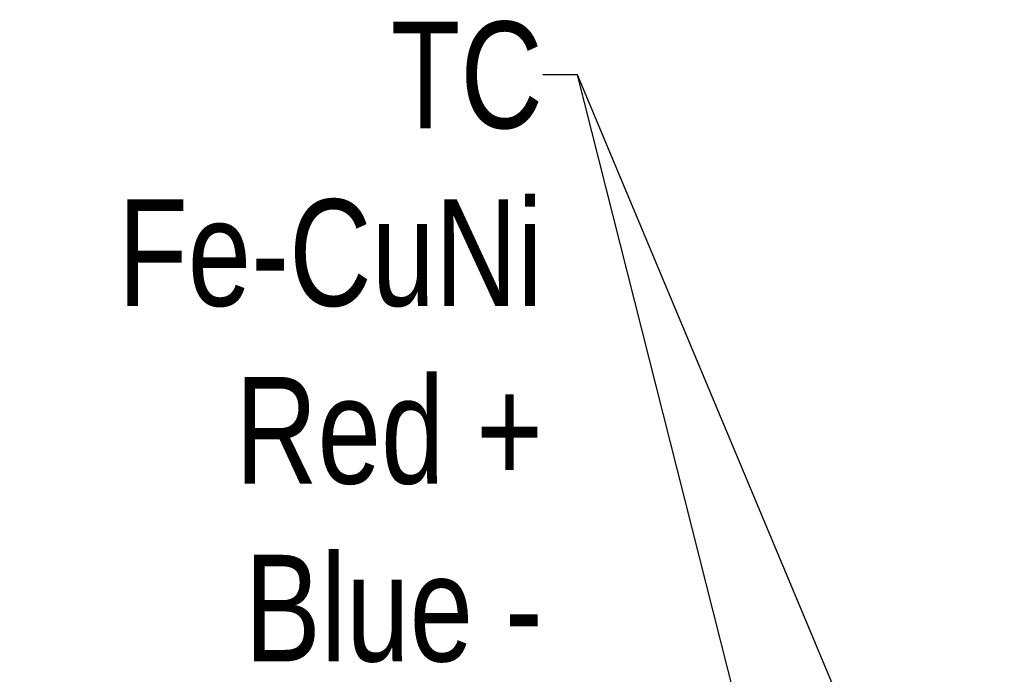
# Model space of a CAD drawing. Extents: x 0 to 1189, y 0 to 841.
# Tile 54 of 84: x 403 to 440, y 127 to 151. Entities that reach past the tile are written whole.
import ezdxf

# ---------------------------------------------------------------- set-up
doc = ezdxf.new("R2010")
doc.units = 0
doc.header["$LTSCALE"] = 65.395
doc.layers.get('0').update_dxf_attribs({"linetype": 'CONTINUOUS'})
doc.layers.add('mg_3b_BL7', color=7, linetype='CONTINUOUS')
doc.styles.get("Standard").update_dxf_attribs({"font": 'txt', "width": 0.8})
doc.dimstyles.get("Standard").update_dxf_attribs({"dimtxt": 3, "dimasz": 3, "dimexe": 2, "dimexo": 0, "dimtad": 1, "dimtxsty": 'STANDARD', "dimblk": '_ARROW_FILLED', "dimblk1": '_ARROW_FILLED', "dimblk2": '_ARROW_FILLED', "dimcen": 0.09, "dimazin": 3, "dimtol": 1, "dimtp": 0.01, "dimtm": 0.01, "dimtfac": 1, "dimtofl": 0, "dimtmove": 0, "dimatfit": 3, "dimtolj": 1})

# ---------------------------------------------------------------- blocks, each defined once
blk = doc.blocks.new('_ARROW_FILLED')
at = {"color": 0, "linetype": 'BYBLOCK'}
blk.add_solid([(0, 0), (-1, 0.167), (-1, -0.167)], dxfattribs=at)
blk = doc.blocks.new('MG_3B_BL7', base_point=(346.87, 129.966))
at = {"layer": 'mg_3b_BL7', "color": 7, "linetype": 'CONTINUOUS', "insert": (422.845, 151.404), "char_height": 4, "width": 30, "attachment_point": 3}
blk.add_mtext('TC\\PFe-CuNi\\PRed +\\PBlue -', dxfattribs=at)
at = {"layer": 'mg_3b_BL7', "color": 7, "linetype": 'CONTINUOUS'}
for points in [[(433.017, 114.348), (424.145, 149.404), (422.845, 149.404)], [(440.153, 111.147), (424.145, 149.404), (422.845, 149.404)]]:
    blk.add_leader(points, dimstyle='STANDARD', override={"dimtad": 0}, dxfattribs=at)

msp = doc.modelspace()

# ---------------------------------------------------------------- block references
at = {"layer": 'mg_3b_BL7'}
msp.add_blockref('MG_3B_BL7', (346.87, 129.966), dxfattribs=at)

doc.saveas('drawing.dxf')
